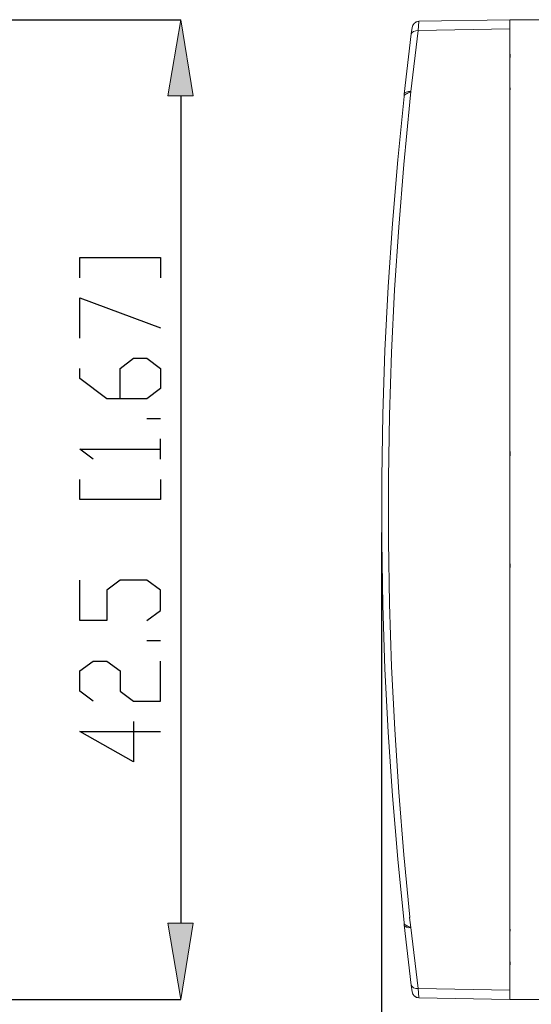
# Model space of a CAD drawing. Header units: inches. Extents: x 6 to 291, y 50 to 248.
# Tile 21 of 24: x 191 to 211, y 166 to 205. Entities that reach past the tile are written whole.
import ezdxf

# ---------------------------------------------------------------- set-up
doc = ezdxf.new("R2010")
doc.units = ezdxf.units.IN
doc.header["$MEASUREMENT"] = 0
doc.layers.add('Livello 1', color=7, linetype='Continuous')

# ---------------------------------------------------------------- blocks, each defined once
blk = doc.blocks.new('block 2')
at = {"layer": 'Livello 1'}
h = blk.add_hatch(color=7, dxfattribs=at)
h.dxf.hatch_style = 2
h.paths.add_polyline_path([(196.716, 201.926), (197.721, 201.926), (197.224, 204.953)])
h = blk.add_hatch(color=7, dxfattribs=at)
h.dxf.hatch_style = 2
h.paths.add_polyline_path([(196.716, 169.002), (197.721, 169.002), (197.224, 165.975)])
at = {"layer": 'Livello 1', "color": 7, "lineweight": 25}
for points in [[(182.64, 204.953), (197.224, 204.953)], [(197.224, 201.926), (197.224, 169.002)], [(193.213, 194.687), (193.213, 195.492), (196.42, 195.492), (196.42, 194.687)], [(193.213, 192.285), (193.213, 193.883), (196.42, 192.687)], [(194.811, 189.872), (194.811, 191.079), (195.351, 191.481), (195.88, 191.481), (196.42, 191.079), (196.42, 190.274), (195.88, 189.872), (194.282, 189.872), (193.213, 190.676), (193.213, 191.079)], [(196.42, 189.068), (195.88, 189.068)], [(196.42, 187.47), (196.42, 188.274)], [(193.742, 187.47), (193.213, 187.872), (196.42, 187.872)], [(196.42, 186.665), (196.42, 185.861), (193.213, 185.861), (193.213, 186.665)], [(205.214, 184.549), (205.214, 146.396)], [(195.88, 181.046), (196.42, 181.448), (196.42, 182.252), (195.88, 182.654), (194.811, 182.654), (194.282, 182.252), (194.282, 181.046), (193.213, 181.046), (193.213, 182.654)], [(196.42, 180.241), (195.88, 180.241)], [(193.742, 177.839), (193.213, 178.241), (193.213, 179.045), (193.742, 179.437), (194.282, 179.437), (194.811, 179.045), (194.811, 178.241), (195.351, 177.839), (196.42, 177.839), (196.42, 179.437)], [(195.351, 177.034), (195.351, 175.426), (193.213, 176.632), (196.42, 176.632)], [(182.64, 165.975), (197.224, 165.975)]]:
    blk.add_lwpolyline(points, dxfattribs=at)
at = {"layer": 'Livello 1', "lineweight": 0}
for points in [[(196.716, 201.926), (197.721, 201.926), (197.224, 204.953), (196.716, 201.926)], [(196.716, 201.926), (197.721, 201.926), (197.224, 204.953), (196.716, 201.926)], [(196.716, 169.002), (197.721, 169.002), (197.224, 165.975), (196.716, 169.002)], [(196.716, 169.002), (197.721, 169.002), (197.224, 165.975), (196.716, 169.002)]]:
    blk.add_lwpolyline(points, dxfattribs=at)
at = {"layer": 'Livello 1', "color": 7, "lineweight": 15}
for points in [[(206.707, 204.89), (206.611, 204.869), (206.527, 204.816), (206.463, 204.742), (206.442, 204.646)], [(206.707, 204.879), (206.707, 204.89), (210.326, 204.953)], [(210.326, 204.953), (210.326, 204.583), (210.326, 166.345), (210.326, 165.975)], [(210.326, 204.953), (211.702, 204.953), (211.702, 165.975), (210.326, 165.975)], [(210.326, 204.583), (206.675, 204.519), (206.389, 202.096), (206.347, 201.683), (206.103, 199.196), (205.902, 196.698), (205.733, 194.211), (205.617, 191.714), (205.532, 189.216), (205.49, 186.708), (205.5, 184.21), (205.532, 181.712), (205.617, 179.215), (205.744, 176.717), (205.902, 174.219), (206.103, 171.732), (206.347, 169.245), (206.336, 169.235), (206.389, 168.832), (206.675, 166.409), (210.326, 166.345)], [(206.114, 201.99), (206.4, 204.392), (206.431, 204.445), (206.484, 204.488), (206.58, 204.509), (206.675, 204.519)], [(206.442, 204.646), (206.4, 204.392)], [(206.717, 204.879), (206.601, 204.869), (206.506, 204.795), (206.453, 204.699)], [(210.337, 203.577), (210.337, 203.45)], [(210.337, 202.159), (210.337, 202.244)], [(206.389, 202.096), (206.378, 202.085), (206.357, 202.075), (206.283, 202.043), (206.241, 202.022), (206.199, 202.001), (206.135, 201.948), (206.125, 201.895), (205.86, 199.376), (205.648, 196.846), (205.479, 194.328), (205.352, 191.798), (205.267, 189.258), (205.225, 186.729), (205.225, 184.199), (205.267, 181.659), (205.352, 179.13), (205.479, 176.601), (205.648, 174.071), (205.86, 171.552), (206.125, 169.023)], [(206.125, 201.884), (206.114, 201.99), (206.146, 202.043), (206.199, 202.075), (206.294, 202.096), (206.389, 202.096)], [(206.114, 201.99), (206.114, 202.032)], [(206.114, 201.937), (206.125, 201.884)], [(210.337, 187.777), (210.337, 187.692), (210.337, 187.607)], [(210.337, 183.31), (210.337, 183.236), (210.337, 183.152)], [(206.114, 168.896), (206.114, 168.938), (206.125, 169.044)], [(206.114, 168.938), (206.146, 168.875), (206.199, 168.843)], [(206.114, 168.938), (206.4, 166.536), (206.431, 166.483), (206.484, 166.43), (206.58, 166.409), (206.675, 166.409)], [(206.125, 169.023), (206.135, 168.97), (206.199, 168.917), (206.241, 168.896), (206.283, 168.875), (206.357, 168.854), (206.378, 168.843), (206.378, 168.832), (206.389, 168.832)], [(206.199, 168.917), (206.199, 168.843), (206.294, 168.822), (206.389, 168.832)], [(210.337, 168.684), (210.337, 168.769)], [(210.337, 167.467), (210.337, 167.351)], [(206.4, 166.536), (206.442, 166.271)], [(206.442, 166.271), (206.463, 166.176), (206.527, 166.102), (206.611, 166.049), (206.707, 166.038)], [(206.453, 166.229), (206.506, 166.123), (206.601, 166.06), (206.717, 166.038)], [(210.326, 165.975), (206.707, 166.038), (206.707, 166.049)]]:
    blk.add_lwpolyline(points, dxfattribs=at)
at = {"layer": 'Livello 1', "color": 253, "lineweight": 15}
for points in [[(206.707, 204.879), (206.675, 204.519)], [(206.675, 166.409), (206.707, 166.049)]]:
    blk.add_lwpolyline(points, dxfattribs=at)

msp = doc.modelspace()

# ---------------------------------------------------------------- block references
at = {"layer": 'Livello 1'}
msp.add_blockref('block 2', (0, 0), dxfattribs=at)

doc.saveas('drawing.dxf')
